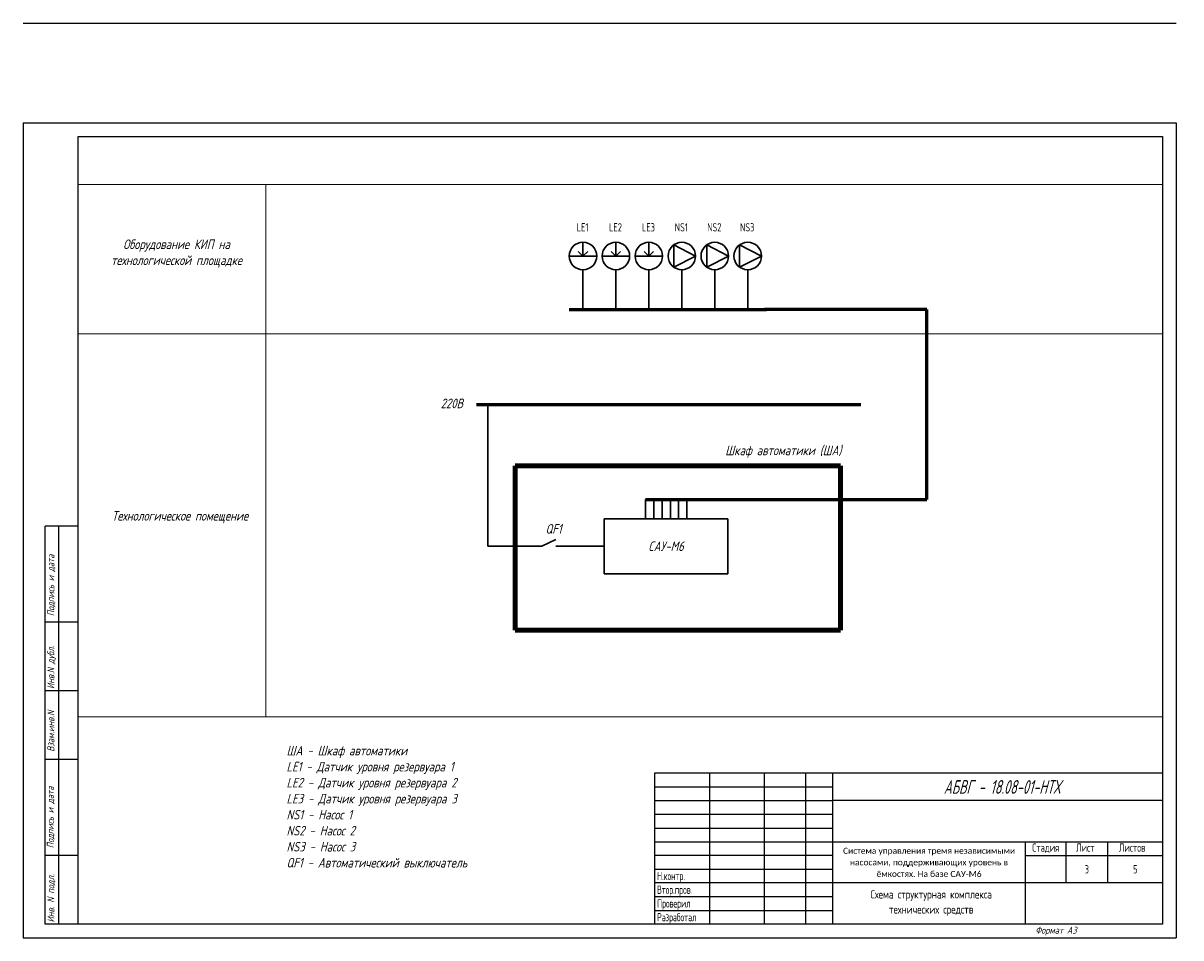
# Model space of a CAD drawing. Header units: millimetres. Extents: x 2925 to 3347, y 1017 to 3022.
# Tile 3 of 5: x 2925 to 3347, y 1673 to 2007. Entities that reach past the tile are written whole.
import ezdxf
from ezdxf.enums import TextEntityAlignment as Align

# ---------------------------------------------------------------- set-up
doc = ezdxf.new("R2010")
doc.units = ezdxf.units.MM
for name, color, linetype in [('_FORMAT OSNOVNAJA', 1, 'Continuous'), ('_TABLITSA OSNOVNAJA', 3, 'Continuous'), ('_TABLITSA TONKAJA', 2, 'Continuous'), ('Текст', 7, 'Continuous'), ('Форматка', 4, 'Continuous')]:
    doc.layers.add(name, color=color, linetype=linetype)
doc.layers.add('Слой1', color=10, linetype='Continuous', lineweight=200, plot=False)
doc.styles.add('35', font='Gost.shx', dxfattribs={"width": 0.7, "oblique": 15, "height": 3.5})
doc.styles.add('Arial', font='Gost.shx')
doc.styles.add('Romans8', font='Gost.shx', dxfattribs={"width": 0.8, "height": 3})
doc.styles.add('ДЛЯ текста', font='Gost.shx', dxfattribs={"oblique": 15, "height": 3.5})

msp = doc.modelspace()

# ---------------------------------------------------------------- linework, layer by layer
at = {"lineweight": 15}
for p, q in [((3340.26, 1947.81), (2945.26, 1947.81)), ((3013.71, 1947.81), (3013.71, 1893.39)), ((3340.26, 1893.39), (2945.26, 1893.39)), ((3013.71, 1893.39), (3013.71, 1753.84)), ((3018.66, 1753.84), (2945.26, 1753.84)), ((3018.66, 1753.84), (3340.26, 1753.84))]:
    msp.add_line(p, q, dxfattribs=at)
at = {"lineweight": 30}
for p, q in [((3129.2, 1921.75), (3127.49, 1923.44)), ((3129.2, 1921.75), (3129.2, 1926.75)), ((3129.2, 1921.75), (3130.91, 1923.44)), ((3141.2, 1921.75), (3139.49, 1923.44)), ((3141.2, 1921.75), (3141.2, 1926.75)), ((3141.2, 1921.75), (3142.91, 1923.44)), ((3153.2, 1921.75), (3151.49, 1923.44)), ((3153.2, 1921.75), (3153.2, 1926.75)), ((3153.2, 1921.75), (3154.91, 1923.44)), ((3124.2, 1921.75), (3134.2, 1921.75)), ((3136.2, 1921.75), (3146.2, 1921.75)), ((3148.2, 1921.75), (3158.2, 1921.75)), ((3129.2, 1916.75), (3129.2, 1902.28)), ((3141.2, 1916.75), (3141.2, 1902.28)), ((3153.2, 1916.75), (3153.2, 1902.28)), ((3165.2, 1916.75), (3165.2, 1902.28)), ((3177.2, 1916.75), (3177.2, 1902.28)), ((3189.2, 1916.75), (3189.2, 1902.28)), ((3094.54, 1815.96), (3094.54, 1867.59)), ((3152.03, 1825.96), (3152.03, 1832.96)), ((3155.03, 1825.96), (3155.03, 1832.96)), ((3158.03, 1825.96), (3158.03, 1832.96)), ((3161.03, 1825.96), (3161.03, 1832.96)), ((3164.03, 1825.96), (3164.03, 1832.96)), ((3167.03, 1825.96), (3167.03, 1832.96)), ((3136.97, 1825.96), (3136.97, 1805.96)), ((3181.97, 1825.96), (3136.97, 1825.96)), ((3181.97, 1805.96), (3181.97, 1825.96)), ((3099.54, 1815.96), (3094.54, 1815.96)), ((3104.54, 1815.96), (3099.54, 1815.96)), ((3113.25, 1815.96), (3104.54, 1815.96)), ((3131.41, 1815.96), (3120.25, 1815.96)), ((3131.41, 1815.96), (3136.97, 1815.96)), ((3136.97, 1805.96), (3181.97, 1805.96))]:
    msp.add_line(p, q, dxfattribs=at)
at = {"color": 7, "lineweight": 30, "ltscale": 10}
for p, q in [((3170.2, 1921.75), (3162.26, 1925.79)), ((3162.26, 1925.79), (3162.26, 1917.7)), ((3182.2, 1921.75), (3174.26, 1925.79)), ((3174.26, 1925.79), (3174.26, 1917.7)), ((3194.2, 1921.75), (3186.26, 1925.79)), ((3186.26, 1925.79), (3186.26, 1917.7)), ((3170.2, 1921.75), (3162.26, 1917.7)), ((3182.2, 1921.75), (3174.26, 1917.7)), ((3194.2, 1921.75), (3186.26, 1917.7))]:
    msp.add_line(p, q, dxfattribs=at)
at = {"lineweight": 60}
for p, q in [((3124.13, 1902.28), (3196.07, 1902.28)), ((3254.43, 1902.28), (3195.38, 1902.28)), ((3254.43, 1832.96), (3254.43, 1902.28)), ((3090.43, 1867.59), (3230.46, 1867.59)), ((3152.03, 1832.96), (3169.97, 1832.96)), ((3169.97, 1832.96), (3254.43, 1832.96))]:
    msp.add_line(p, q, dxfattribs=at)
at = {"lineweight": 100}
for p, q in [((3104.54, 1785.34), (3104.54, 1845.28)), ((3222.99, 1845.28), (3104.54, 1845.28)), ((3222.99, 1845.28), (3222.99, 1785.34)), ((3222.99, 1785.34), (3104.54, 1785.34))]:
    msp.add_line(p, q, dxfattribs=at)
at = {"color": 0, "lineweight": 30}
for p, q in [((3114.25, 1815.96), (3119.25, 1818.46)), ((3113.25, 1815.96), (3114.25, 1815.96)), ((3120.25, 1815.96), (3119.25, 1815.96))]:
    msp.add_line(p, q, dxfattribs=at)
at = {"color": 7, "lineweight": 30, "ltscale": 10}
for centre in [(3129.2, 1921.75), (3141.2, 1921.75), (3153.2, 1921.75), (3165.2, 1921.75), (3177.2, 1921.75), (3189.2, 1921.75)]:
    msp.add_circle(centre, 5, dxfattribs=at)
at = {"layer": '_FORMAT OSNOVNAJA', "color": 7}
for p, q in [((3155.26, 1733.25), (3155.26, 1678.25)), ((3340.26, 1733.25), (3155.26, 1733.25))]:
    msp.add_line(p, q, dxfattribs=at)
at = {"layer": '_TABLITSA OSNOVNAJA', "color": 7}
for p, q in [((3175.26, 1733.25), (3175.26, 1678.25)), ((3195.26, 1678.25), (3195.26, 1733.25)), ((3210.26, 1733.25), (3210.26, 1678.25)), ((3220.26, 1678.25), (3220.26, 1733.25)), ((3340.26, 1723.25), (3220.26, 1723.25)), ((3220.26, 1708.25), (3340.26, 1708.25)), ((3290.26, 1708.25), (3290.26, 1678.25)), ((3305.26, 1693.25), (3305.26, 1708.25)), ((3320.26, 1708.25), (3320.26, 1693.25)), ((3290.26, 1703.25), (3340.26, 1703.25)), ((3340.26, 1693.25), (3220.26, 1693.25))]:
    msp.add_line(p, q, dxfattribs=at)
at = {"layer": '_TABLITSA TONKAJA', "color": 7}
for p, q in [((3155.26, 1728.25), (3220.26, 1728.25)), ((3155.26, 1723.25), (3220.26, 1723.25)), ((3220.26, 1718.25), (3155.26, 1718.25)), ((3220.26, 1718.25), (3155.26, 1718.25)), ((3155.26, 1713.25), (3220.26, 1713.25)), ((3155.26, 1713.25), (3220.26, 1713.25)), ((3155.26, 1708.25), (3220.26, 1708.25)), ((3155.26, 1708.25), (3220.26, 1708.25)), ((3220.26, 1703.25), (3155.26, 1703.25)), ((3220.26, 1703.25), (3155.26, 1703.25)), ((3155.26, 1698.25), (3220.26, 1698.25)), ((3155.26, 1698.25), (3220.26, 1698.25)), ((3220.26, 1693.25), (3155.26, 1693.25)), ((3220.26, 1693.25), (3155.26, 1693.25)), ((3220.26, 1688.25), (3155.26, 1688.25)), ((3220.26, 1688.25), (3155.26, 1688.25)), ((3155.26, 1683.25), (3220.26, 1683.25)), ((3155.26, 1683.25), (3220.26, 1683.25))]:
    msp.add_line(p, q, dxfattribs=at)
at = {"layer": 'Слой1', "color": 7, "linetype": 'ByBlock', "lineweight": -3, "ltscale": 0.4}
for p, q in [((2925.26, 2006.62), (3345.26, 2006.62)), ((2925.26, 2006.62), (3135.26, 2006.62)), ((2925.26, 2006.62), (3135.26, 2006.62)), ((2925.26, 1970.25), (3135.26, 1970.25)), ((3130.74, 1970.25), (3345.26, 1970.25)), ((2925.26, 1673.25), (3345.26, 1673.25)), ((2925.26, 1673.25), (3135.26, 1673.25)), ((2925.26, 1673.25), (3135.26, 1673.25))]:
    msp.add_line(p, q, dxfattribs=at)
at = {"layer": 'Слой1', "color": 7, "lineweight": -3}
for p, q in [((2925.26, 1970.25), (2925.26, 1673.25)), ((2925.26, 1970.25), (2925.26, 1673.25)), ((3345.26, 1970.25), (3345.26, 1673.25)), ((3345.26, 1970.25), (3345.26, 1673.25)), ((3345.26, 1970.25), (3345.26, 1673.25)), ((3345.26, 1970.25), (3345.26, 1673.25)), ((3345.26, 1970.25), (3345.26, 1673.25))]:
    msp.add_line(p, q, dxfattribs=at)
at = {"layer": 'Форматка', "color": 7, "lineweight": -3}
for p, q in [((2945.26, 1678.25), (2945.26, 1965.25)), ((2945.26, 1965.25), (3340.26, 1965.25)), ((3340.26, 1965.25), (3340.26, 1678.25)), ((2945.26, 1823.25), (2933.26, 1823.25)), ((2933.26, 1678.25), (2933.26, 1823.25)), ((2938.26, 1678.25), (2938.26, 1823.25)), ((2945.26, 1788.25), (2933.26, 1788.25)), ((2945.26, 1763.25), (2933.26, 1763.25)), ((2945.26, 1738.25), (2933.26, 1738.25)), ((2945.26, 1703.25), (2933.26, 1703.25)), ((3340.26, 1678.25), (2933.26, 1678.25))]:
    msp.add_line(p, q, dxfattribs=at)

# ---------------------------------------------------------------- texts
at = {"lineweight": -3, "style": 'Arial', "oblique": 15, "width": 0.8}
msp.add_text('АБВГ - 18.08-01-НТХ', height=5, dxfattribs=at).set_placement((3303.02, 1728.24), align=Align.MIDDLE_RIGHT)
at = {"color": 7, "linetype": 'Continuous', "char_height": 3.5, "attachment_point": 5, "style": 'ДЛЯ текста'}
for s, insert, width in [('\\A1;Оборудование КИП на технологической площадке', (2981.13, 1922.63), 54.1238), ('\\A1;220В', (3081.43, 1868.02), 28.0293), ('\\A1;Технологическое помещение', (2982.38, 1826.58), 80.1554), ('\\A1;QF1', (3118.48, 1822.29), 7.5321)]:
    msp.add_mtext(s, dxfattribs=dict(at, insert=insert, width=width))
at = {"color": 7, "linetype": 'Continuous', "lineweight": 30, "char_height": 3.5, "style": 'ДЛЯ текста'}
for s, insert, width, attachment_point in [('\\A1;Шкаф автоматики (ША)', (3202.18, 1850.43), 60.5308, 5), ('\\A1;САУ-М6', (3159.47, 1815.96), 45, 5), ('\\A1;ША - Шкаф автоматики\\PLE1 - Датчик уровня резервуара 1\\PLE2 - Датчик уровня резервуара 2\\PLE3 - Датчик уровня резервуара 3\\PNS1 - Насос 1\\PNS2 - Насос 2\\PNS3 - Насос 3\\PQF1 - Автоматический выключатель', (3021.19, 1721.05), 151.3185, 4)]:
    msp.add_mtext(s, dxfattribs=dict(at, insert=insert, width=width, attachment_point=attachment_point))
at = {"insert": (3255.26, 1700.75), "char_height": 2.2, "width": 70, "attachment_point": 5, "line_spacing_factor": 0.7, "style": 'Arial'}
msp.add_mtext('\\pxsm1.15,qc;{\\fCalibri|b0|i0|c204|p34;Система управления тремя независимыми насосами, поддерживающих уровень в ёмкостях. На базе САУ-М6}', dxfattribs=at)
at = {"layer": 'Текст', "color": 7, "lineweight": 30, "ltscale": 6.666667, "char_height": 3, "width": 11.3228, "attachment_point": 5, "style": 'Romans8'}
for s, insert in [('LE1', (3129.04, 1932.21)), ('LE2', (3141.04, 1932.21)), ('LE3', (3153.04, 1932.21)), ('NS1', (3165.04, 1932.21)), ('NS2', (3177.04, 1932.21)), ('NS3', (3189.04, 1932.21))]:
    msp.add_mtext(s, dxfattribs=dict(at, insert=insert))
at = {"layer": 'Текст', "color": 7, "ltscale": 6.666667, "char_height": 3, "style": 'Romans8'}
for s, insert, width, attachment_point in [('Стадия', (3297.76, 1707.64), 15, 2), ('\\pi3.55;Лист', (3305.26, 1707.64), 15, 1), ('\\pi4.1499;Листов', (3320.26, 1707.64), 20, 1)]:
    msp.add_mtext(s, dxfattribs=dict(at, insert=insert, width=width, attachment_point=attachment_point))
at = {"layer": 'Текст', "color": 7, "ltscale": 100, "char_height": 3, "attachment_point": 5, "style": 'Romans8'}
for s, insert, width in [('\\A1;3', (3312.76, 1698.25), 15), ('\\A1;5', (3330.39, 1698.25), 19.7446)]:
    msp.add_mtext(s, dxfattribs=dict(at, insert=insert, width=width))
at = {"layer": 'Текст', "color": 7, "insert": (3156.21, 1712.29), "char_height": 3, "width": 21.4279, "attachment_point": 1, "style": 'Romans8'}
msp.add_mtext('{\\W0.7;\\P\\P\\PН.контр.   \\PВтор.пров.\\PПроверил\\PРазработал}', dxfattribs=at)
at = {"layer": 'Форматка', "color": 7, "lineweight": -3, "style": '35', "oblique": 15, "width": 0.9}
for s, p in [('Подпись и дата', (2936.6, 1790.49)), ('Инв.N дубл.', (2936.6, 1763.95)), ('Взам.инв.N', (2936.6, 1741.07)), ('Подпись и дата', (2936.4, 1705.92)), ('Инв. N подл.', (2936.6, 1678.88))]:
    msp.add_text(s, height=2.5, rotation=90, dxfattribs=at).set_placement(p)
at = {"layer": 'Форматка', "color": 7, "lineweight": -3, "style": 'Arial'}
for s, p in [('Схема структурная комплекса', (3256.04, 1689.09)), ('технических средств', (3256.04, 1683.59))]:
    msp.add_text(s, height=3, dxfattribs=at).set_placement(p, align=Align.MIDDLE_CENTER)
at = {"layer": 'Форматка', "color": 7, "lineweight": -3, "style": '35', "oblique": 15}
msp.add_text('Формат А3', height=2.5, dxfattribs=at).set_placement((3293.98, 1674.78))

doc.saveas('drawing.dxf')
